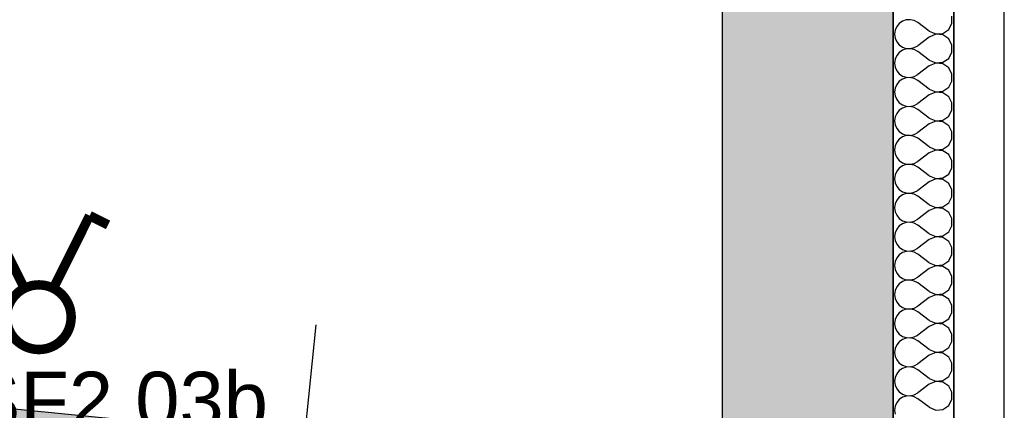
# Model space of a CAD drawing. Extents: x -12025 to 39812, y -30157 to 12.
# Tile 43 of 59: x 29700 to 32292, y -13120 to -12091. Entities that reach past the tile are written whole.
import ezdxf

# ---------------------------------------------------------------- set-up
doc = ezdxf.new("R2010")
doc.units = 0
doc.header["$MEASUREMENT"] = 0
for name, color, linetype in [('OÚ Dukovany půdorys kóty 2NP', 7, 'Continuous'), ('OÚ Dukovany půdorys podklad 2NP', 7, 'Continuous'), ('OÚ Dukovany světla', 132, 'Continuous')]:
    doc.layers.add(name, color=color, linetype=linetype)
doc.styles.add('Arial', font='txt')

# ---------------------------------------------------------------- blocks, each defined once
blk = doc.blocks.new('Sériový přepínač (1)')
at = {"color": 0, "linetype": 'Continuous', "const_width": 25}
for points in [[(-133.7, 267.5), (-182.4, 243.2)], [(-133.7, 267.5), (-36.5, 72.9)], [(133.7, 267.5), (36.5, 72.9)], [(133.7, 267.5), (182.4, 243.2)]]:
    blk.add_lwpolyline(points, dxfattribs=at)
for points in [[(0, 85.1, 0.414214), (-85.1, 0)], [(85.1, 0, 0.414214), (0, 85.1)], [(-85.1, 0, 0.414214), (0, -85.1)], [(0, -85.1, 0.414214), (85.1, 0)]]:
    blk.add_lwpolyline(points, format="xyb", dxfattribs=at)
at = {"color": 0, "linetype": 'Continuous', "style": 'Arial'}
blk.add_text('-1SF2.03b', height=150, dxfattribs=at).set_placement((-375, -293.7))

msp = doc.modelspace()

# ---------------------------------------------------------------- hatches: boundary and pattern name
at = {"layer": 'OÚ Dukovany půdorys podklad 2NP', "linetype": 'Continuous'}
msp.add_hatch(color=254, dxfattribs=at).paths.add_polyline_path([(24061.9, -12673.8), (24111.6, -12678.8), (24073.7, -13056.9), (29910.9, -13642), (29960.8, -13144.5), (24073.8, -12554.4), (24073.3, -12559.3)])

# ---------------------------------------------------------------- linework, layer by layer
at = {"layer": 'OÚ Dukovany půdorys kóty 2NP', "color": 1, "linetype": 'Continuous'}
msp.add_line((30300.5, -14686.1), (30480.1, -12895.1), dxfattribs=at)
at = {"layer": 'OÚ Dukovany půdorys podklad 2NP', "color": 1, "linetype": 'Continuous'}
for p, q in [((32292.1, -21157), (32292.1, -3108.1)), ((32159.3, -3230.7), (32159.3, -21157)), ((31999.3, -11823.9), (31999.3, -15181.9)), ((32159.3, -15181.9), (32159.3, -11823.9))]:
    msp.add_line(p, q, dxfattribs=at)
at = {"layer": 'OÚ Dukovany půdorys podklad 2NP', "color": 7, "linetype": 'Continuous'}
for p, q in [((31549.3, -11898.9), (31549.3, -13303.7)), ((31999.3, -13345.4), (31999.3, -11898.9)), ((29960.8, -13144.5), (24073.8, -12554.4))]:
    msp.add_line(p, q, dxfattribs=at)
at = {"layer": 'OÚ Dukovany půdorys podklad 2NP', "color": 21, "linetype": 'Continuous'}
for p, q in [((32015.5, -12101.4), (32008.8, -12109.5)), ((32024.1, -12095.5), (32015.5, -12101.4)), ((32034.1, -12092.1), (32024.1, -12095.5)), ((32044.6, -12091.6), (32034.1, -12092.1)), ((32054.8, -12094), (32044.6, -12091.6)), ((32064, -12099.1), (32054.8, -12094)), ((32094.5, -12121.9), (32064, -12099.1)), ((32145.6, -12117.1), (32154.3, -12100.7)), ((32154.3, -12100.7), (32154.3, -12082.2)), ((32004.5, -12119.1), (32003.1, -12129.6)), ((32003.1, -12129.6), (32004.5, -12140)), ((32008.8, -12109.5), (32004.5, -12119.1)), ((32094.5, -12121.9), (32111.6, -12129.1)), ((32111.6, -12130), (32094.5, -12137.2)), ((32111.6, -12129.1), (32130.1, -12127.4)), ((32130.1, -12131.7), (32111.6, -12130)), ((32130.1, -12127.4), (32145.6, -12117.1)), ((32145.6, -12142), (32130.1, -12131.7)), ((32004.5, -12140), (32008.8, -12149.6)), ((32008.8, -12149.6), (32015.5, -12157.7)), ((32015.5, -12157.7), (32024.1, -12163.6)), ((32094.5, -12137.2), (32064, -12160)), ((32154.3, -12158.4), (32145.6, -12142)), ((32154.3, -12176.9), (32154.3, -12158.4)), ((32015.5, -12177.6), (32008.8, -12185.7)), ((32024.1, -12171.7), (32015.5, -12177.6)), ((32024.1, -12163.6), (32034.1, -12167)), ((32034.1, -12168.3), (32024.1, -12171.7)), ((32034.1, -12167), (32044.6, -12167.5)), ((32044.6, -12167.8), (32034.1, -12168.3)), ((32044.6, -12167.5), (32054.8, -12165.1)), ((32054.8, -12170.2), (32044.6, -12167.8)), ((32054.8, -12165.1), (32064, -12160)), ((32064, -12175.3), (32054.8, -12170.2)), ((32094.5, -12198.1), (32064, -12175.3)), ((32145.6, -12193.3), (32154.3, -12176.9)), ((32004.5, -12195.3), (32003.1, -12205.7)), ((32003.1, -12205.7), (32004.5, -12216.2)), ((32008.8, -12185.7), (32004.5, -12195.3)), ((32094.5, -12198.1), (32111.6, -12205.3)), ((32111.6, -12206.2), (32094.5, -12213.4)), ((32111.6, -12205.3), (32130.1, -12203.6)), ((32130.1, -12207.9), (32111.6, -12206.2)), ((32130.1, -12203.6), (32145.6, -12193.3)), ((32145.6, -12218.2), (32130.1, -12207.9)), ((32004.5, -12216.2), (32008.8, -12225.8)), ((32008.8, -12225.8), (32015.5, -12233.9)), ((32015.5, -12233.9), (32024.1, -12239.8)), ((32054.8, -12241.3), (32064, -12236.2)), ((32094.5, -12213.4), (32064, -12236.2)), ((32154.3, -12234.6), (32145.6, -12218.2)), ((32154.3, -12253.1), (32154.3, -12234.6)), ((32008.8, -12261.9), (32004.5, -12271.5)), ((32015.5, -12253.8), (32008.8, -12261.9)), ((32024.1, -12247.9), (32015.5, -12253.8)), ((32024.1, -12239.8), (32034.1, -12243.2)), ((32034.1, -12244.5), (32024.1, -12247.9)), ((32034.1, -12243.2), (32044.6, -12243.7)), ((32044.6, -12244), (32034.1, -12244.5)), ((32044.6, -12243.7), (32054.8, -12241.3)), ((32054.8, -12246.4), (32044.6, -12244)), ((32064, -12251.5), (32054.8, -12246.4)), ((32094.5, -12274.3), (32064, -12251.5)), ((32145.6, -12269.5), (32154.3, -12253.1)), ((32004.5, -12271.5), (32003.1, -12281.9)), ((32003.1, -12281.9), (32004.5, -12292.3)), ((32094.5, -12274.3), (32111.6, -12281.5)), ((32111.6, -12282.4), (32094.5, -12289.6)), ((32111.6, -12281.5), (32130.1, -12279.7)), ((32130.1, -12284.1), (32111.6, -12282.4)), ((32130.1, -12279.7), (32145.6, -12269.5)), ((32145.6, -12294.4), (32130.1, -12284.1)), ((32004.5, -12292.3), (32008.8, -12302)), ((32008.8, -12302), (32015.5, -12310.1)), ((32015.5, -12310.1), (32024.1, -12316)), ((32054.8, -12317.5), (32064, -12312.4)), ((32094.5, -12289.6), (32064, -12312.4)), ((32154.3, -12310.8), (32145.6, -12294.4)), ((32154.3, -12329.3), (32154.3, -12310.8)), ((32008.8, -12338.1), (32004.5, -12347.7)), ((32015.5, -12330), (32008.8, -12338.1)), ((32024.1, -12324.1), (32015.5, -12330)), ((32024.1, -12316), (32034.1, -12319.4)), ((32034.1, -12320.7), (32024.1, -12324.1)), ((32034.1, -12319.4), (32044.6, -12319.9)), ((32044.6, -12320.2), (32034.1, -12320.7)), ((32044.6, -12319.9), (32054.8, -12317.5)), ((32054.8, -12322.6), (32044.6, -12320.2)), ((32064, -12327.6), (32054.8, -12322.6)), ((32094.5, -12350.5), (32064, -12327.6)), ((32145.6, -12345.7), (32154.3, -12329.3)), ((32004.5, -12347.7), (32003.1, -12358.1)), ((32003.1, -12358.1), (32004.5, -12368.5)), ((32094.5, -12365.7), (32064, -12388.6)), ((32094.5, -12350.5), (32111.6, -12357.7)), ((32111.6, -12358.6), (32094.5, -12365.7)), ((32111.6, -12357.7), (32130.1, -12355.9)), ((32130.1, -12360.3), (32111.6, -12358.6)), ((32130.1, -12355.9), (32145.6, -12345.7)), ((32145.6, -12370.6), (32130.1, -12360.3)), ((32004.5, -12368.5), (32008.8, -12378.2)), ((32008.8, -12378.2), (32015.5, -12386.2)), ((32015.5, -12386.2), (32024.1, -12392.2)), ((32054.8, -12393.7), (32064, -12388.6)), ((32154.3, -12386.9), (32145.6, -12370.6)), ((32154.3, -12405.5), (32154.3, -12386.9)), ((32008.8, -12414.3), (32004.5, -12423.9)), ((32015.5, -12406.2), (32008.8, -12414.3)), ((32024.1, -12400.2), (32015.5, -12406.2)), ((32024.1, -12392.2), (32034.1, -12395.6)), ((32034.1, -12396.9), (32024.1, -12400.2)), ((32034.1, -12395.6), (32044.6, -12396.1)), ((32044.6, -12396.4), (32034.1, -12396.9)), ((32044.6, -12396.1), (32054.8, -12393.7)), ((32054.8, -12398.8), (32044.6, -12396.4)), ((32064, -12403.8), (32054.8, -12398.8)), ((32094.5, -12426.7), (32064, -12403.8)), ((32145.6, -12421.9), (32154.3, -12405.5)), ((32004.5, -12423.9), (32003.1, -12434.3)), ((32003.1, -12434.3), (32004.5, -12444.7)), ((32094.5, -12441.9), (32064, -12464.8)), ((32094.5, -12426.7), (32111.6, -12433.9)), ((32111.6, -12434.8), (32094.5, -12441.9)), ((32111.6, -12433.9), (32130.1, -12432.1)), ((32130.1, -12436.5), (32111.6, -12434.8)), ((32130.1, -12432.1), (32145.6, -12421.9)), ((32145.6, -12446.8), (32130.1, -12436.5)), ((32004.5, -12444.7), (32008.8, -12454.3)), ((32008.8, -12454.3), (32015.5, -12462.4)), ((32015.5, -12462.4), (32024.1, -12468.4)), ((32024.1, -12468.4), (32034.1, -12471.7)), ((32044.6, -12472.3), (32054.8, -12469.9)), ((32054.8, -12469.9), (32064, -12464.8)), ((32154.3, -12463.1), (32145.6, -12446.8)), ((32154.3, -12481.7), (32154.3, -12463.1)), ((32008.8, -12490.5), (32004.5, -12500.1)), ((32015.5, -12482.4), (32008.8, -12490.5)), ((32024.1, -12476.4), (32015.5, -12482.4)), ((32034.1, -12473.1), (32024.1, -12476.4)), ((32034.1, -12471.7), (32044.6, -12472.3)), ((32044.6, -12472.6), (32034.1, -12473.1)), ((32054.8, -12474.9), (32044.6, -12472.6)), ((32064, -12480), (32054.8, -12474.9)), ((32094.5, -12502.9), (32064, -12480)), ((32145.6, -12498), (32154.3, -12481.7)), ((32004.5, -12500.1), (32003.1, -12510.5)), ((32003.1, -12510.5), (32004.5, -12520.9)), ((32004.5, -12520.9), (32008.8, -12530.5)), ((32094.5, -12518.1), (32064, -12541)), ((32094.5, -12502.9), (32111.6, -12510.1)), ((32111.6, -12510.9), (32094.5, -12518.1)), ((32111.6, -12510.1), (32130.1, -12508.3)), ((32130.1, -12512.7), (32111.6, -12510.9)), ((32130.1, -12508.3), (32145.6, -12498)), ((32145.6, -12523), (32130.1, -12512.7)), ((32008.8, -12530.5), (32015.5, -12538.6)), ((32015.5, -12538.6), (32024.1, -12544.6)), ((32024.1, -12544.6), (32034.1, -12547.9)), ((32044.6, -12548.4), (32054.8, -12546.1)), ((32054.8, -12546.1), (32064, -12541)), ((32154.3, -12539.3), (32145.6, -12523)), ((32154.3, -12557.9), (32154.3, -12539.3)), ((32008.8, -12566.7), (32004.5, -12576.3)), ((32015.5, -12558.6), (32008.8, -12566.7)), ((32024.1, -12552.6), (32015.5, -12558.6)), ((32034.1, -12549.3), (32024.1, -12552.6)), ((32034.1, -12547.9), (32044.6, -12548.4)), ((32044.6, -12548.8), (32034.1, -12549.3)), ((32054.8, -12551.1), (32044.6, -12548.8)), ((32064, -12556.2), (32054.8, -12551.1)), ((32094.5, -12579.1), (32064, -12556.2)), ((32145.6, -12574.2), (32154.3, -12557.9)), ((32004.5, -12576.3), (32003.1, -12586.7)), ((32003.1, -12586.7), (32004.5, -12597.1)), ((32004.5, -12597.1), (32008.8, -12606.7)), ((32094.5, -12594.3), (32064, -12617.2)), ((32094.5, -12579.1), (32111.6, -12586.3)), ((32111.6, -12587.1), (32094.5, -12594.3)), ((32111.6, -12586.3), (32130.1, -12584.5)), ((32130.1, -12588.9), (32111.6, -12587.1)), ((32130.1, -12584.5), (32145.6, -12574.2)), ((32145.6, -12599.2), (32130.1, -12588.9)), ((32154.3, -12615.5), (32145.6, -12599.2)), ((32008.8, -12606.7), (32015.5, -12614.8)), ((32015.5, -12614.8), (32024.1, -12620.8)), ((32024.1, -12620.8), (32034.1, -12624.1)), ((32034.1, -12625.5), (32024.1, -12628.8)), ((32034.1, -12624.1), (32044.6, -12624.6)), ((32044.6, -12624.9), (32034.1, -12625.5)), ((32044.6, -12624.6), (32054.8, -12622.3)), ((32054.8, -12627.3), (32044.6, -12624.9)), ((32054.8, -12622.3), (32064, -12617.2)), ((32154.3, -12634.1), (32154.3, -12615.5)), ((32008.8, -12642.9), (32004.5, -12652.5)), ((32015.5, -12634.8), (32008.8, -12642.9)), ((32024.1, -12628.8), (32015.5, -12634.8)), ((32064, -12632.4), (32054.8, -12627.3)), ((32094.5, -12655.3), (32064, -12632.4)), ((32130.1, -12660.7), (32145.6, -12650.4)), ((32145.6, -12650.4), (32154.3, -12634.1)), ((32004.5, -12652.5), (32003.1, -12662.9)), ((32003.1, -12662.9), (32004.5, -12673.3)), ((32004.5, -12673.3), (32008.8, -12682.9)), ((32094.5, -12670.5), (32064, -12693.4)), ((32094.5, -12655.3), (32111.6, -12662.5)), ((32111.6, -12663.3), (32094.5, -12670.5)), ((32111.6, -12662.5), (32130.1, -12660.7)), ((32130.1, -12665.1), (32111.6, -12663.3)), ((32145.6, -12675.3), (32130.1, -12665.1)), ((32154.3, -12691.7), (32145.6, -12675.3)), ((32008.8, -12682.9), (32015.5, -12691)), ((32015.5, -12691), (32024.1, -12697)), ((32024.1, -12697), (32034.1, -12700.3)), ((32034.1, -12701.6), (32024.1, -12705)), ((32034.1, -12700.3), (32044.6, -12700.8)), ((32044.6, -12701.1), (32034.1, -12701.6)), ((32044.6, -12700.8), (32054.8, -12698.5)), ((32054.8, -12703.5), (32044.6, -12701.1)), ((32054.8, -12698.5), (32064, -12693.4)), ((32154.3, -12710.3), (32154.3, -12691.7)), ((32004.5, -12728.7), (32003.1, -12739.1)), ((32008.8, -12719.1), (32004.5, -12728.7)), ((32015.5, -12711), (32008.8, -12719.1)), ((32024.1, -12705), (32015.5, -12711)), ((32064, -12708.6), (32054.8, -12703.5)), ((32094.5, -12731.5), (32064, -12708.6)), ((32130.1, -12736.9), (32145.6, -12726.6)), ((32145.6, -12726.6), (32154.3, -12710.3)), ((32003.1, -12739.1), (32004.5, -12749.5)), ((32004.5, -12749.5), (32008.8, -12759.1)), ((32094.5, -12746.7), (32064, -12769.6)), ((32094.5, -12731.5), (32111.6, -12738.6)), ((32111.6, -12739.5), (32094.5, -12746.7)), ((32111.6, -12738.6), (32130.1, -12736.9)), ((32130.1, -12741.3), (32111.6, -12739.5)), ((32145.6, -12751.5), (32130.1, -12741.3)), ((32154.3, -12767.9), (32145.6, -12751.5)), ((32008.8, -12759.1), (32015.5, -12767.2)), ((32015.5, -12767.2), (32024.1, -12773.2)), ((32024.1, -12773.2), (32034.1, -12776.5)), ((32034.1, -12777.8), (32024.1, -12781.2)), ((32034.1, -12776.5), (32044.6, -12777)), ((32044.6, -12777.3), (32034.1, -12777.8)), ((32044.6, -12777), (32054.8, -12774.6)), ((32054.8, -12779.7), (32044.6, -12777.3)), ((32054.8, -12774.6), (32064, -12769.6)), ((32064, -12784.8), (32054.8, -12779.7)), ((32154.3, -12786.5), (32154.3, -12767.9)), ((32004.5, -12804.9), (32003.1, -12815.3)), ((32008.8, -12795.2), (32004.5, -12804.9)), ((32015.5, -12787.1), (32008.8, -12795.2)), ((32024.1, -12781.2), (32015.5, -12787.1)), ((32094.5, -12807.6), (32064, -12784.8)), ((32130.1, -12813.1), (32145.6, -12802.8)), ((32145.6, -12802.8), (32154.3, -12786.5)), ((32003.1, -12815.3), (32004.5, -12825.7)), ((32004.5, -12825.7), (32008.8, -12835.3)), ((32094.5, -12822.9), (32064, -12845.7)), ((32094.5, -12807.6), (32111.6, -12814.8)), ((32111.6, -12815.7), (32094.5, -12822.9)), ((32111.6, -12814.8), (32130.1, -12813.1)), ((32130.1, -12817.5), (32111.6, -12815.7)), ((32145.6, -12827.7), (32130.1, -12817.5)), ((32154.3, -12844.1), (32145.6, -12827.7)), ((32008.8, -12835.3), (32015.5, -12843.4)), ((32015.5, -12843.4), (32024.1, -12849.3)), ((32024.1, -12857.4), (32015.5, -12863.3)), ((32024.1, -12849.3), (32034.1, -12852.7)), ((32034.1, -12854), (32024.1, -12857.4)), ((32034.1, -12852.7), (32044.6, -12853.2)), ((32044.6, -12853.5), (32034.1, -12854)), ((32044.6, -12853.2), (32054.8, -12850.8)), ((32054.8, -12855.9), (32044.6, -12853.5)), ((32054.8, -12850.8), (32064, -12845.7)), ((32064, -12861), (32054.8, -12855.9)), ((32154.3, -12862.6), (32154.3, -12844.1)), ((32004.5, -12881), (32003.1, -12891.5)), ((32008.8, -12871.4), (32004.5, -12881)), ((32015.5, -12863.3), (32008.8, -12871.4)), ((32094.5, -12883.8), (32064, -12861)), ((32094.5, -12883.8), (32111.6, -12891)), ((32130.1, -12889.3), (32145.6, -12879)), ((32145.6, -12879), (32154.3, -12862.6)), ((32003.1, -12891.5), (32004.5, -12901.9)), ((32004.5, -12901.9), (32008.8, -12911.5)), ((32094.5, -12899.1), (32064, -12921.9)), ((32111.6, -12891.9), (32094.5, -12899.1)), ((32111.6, -12891), (32130.1, -12889.3)), ((32130.1, -12893.6), (32111.6, -12891.9)), ((32145.6, -12903.9), (32130.1, -12893.6)), ((32154.3, -12920.3), (32145.6, -12903.9)), ((32008.8, -12911.5), (32015.5, -12919.6)), ((32015.5, -12919.6), (32024.1, -12925.5)), ((32024.1, -12933.6), (32015.5, -12939.5)), ((32024.1, -12925.5), (32034.1, -12928.9)), ((32034.1, -12930.2), (32024.1, -12933.6)), ((32034.1, -12928.9), (32044.6, -12929.4)), ((32044.6, -12929.7), (32034.1, -12930.2)), ((32044.6, -12929.4), (32054.8, -12927)), ((32054.8, -12932.1), (32044.6, -12929.7)), ((32054.8, -12927), (32064, -12921.9)), ((32064, -12937.2), (32054.8, -12932.1)), ((32154.3, -12938.8), (32154.3, -12920.3)), ((32004.5, -12957.2), (32003.1, -12967.6)), ((32008.8, -12947.6), (32004.5, -12957.2)), ((32015.5, -12939.5), (32008.8, -12947.6)), ((32094.5, -12960), (32064, -12937.2)), ((32094.5, -12960), (32111.6, -12967.2)), ((32130.1, -12965.5), (32145.6, -12955.2)), ((32145.6, -12955.2), (32154.3, -12938.8)), ((32003.1, -12967.6), (32004.5, -12978.1)), ((32004.5, -12978.1), (32008.8, -12987.7)), ((32008.8, -12987.7), (32015.5, -12995.8)), ((32094.5, -12975.3), (32064, -12998.1)), ((32111.6, -12968.1), (32094.5, -12975.3)), ((32111.6, -12967.2), (32130.1, -12965.5)), ((32130.1, -12969.8), (32111.6, -12968.1)), ((32145.6, -12980.1), (32130.1, -12969.8)), ((32154.3, -12996.5), (32145.6, -12980.1)), ((32015.5, -12995.8), (32024.1, -13001.7)), ((32024.1, -13009.8), (32015.5, -13015.7)), ((32024.1, -13001.7), (32034.1, -13005.1)), ((32034.1, -13006.4), (32024.1, -13009.8)), ((32034.1, -13005.1), (32044.6, -13005.6)), ((32044.6, -13005.9), (32034.1, -13006.4)), ((32044.6, -13005.6), (32054.8, -13003.2)), ((32054.8, -13008.3), (32044.6, -13005.9)), ((32054.8, -13003.2), (32064, -12998.1)), ((32064, -13013.4), (32054.8, -13008.3)), ((32094.5, -13036.2), (32064, -13013.4)), ((32154.3, -13015), (32154.3, -12996.5)), ((32004.5, -13033.4), (32003.1, -13043.8)), ((32008.8, -13023.8), (32004.5, -13033.4)), ((32015.5, -13015.7), (32008.8, -13023.8)), ((32094.5, -13036.2), (32111.6, -13043.4)), ((32130.1, -13041.7), (32145.6, -13031.4)), ((32145.6, -13031.4), (32154.3, -13015)), ((32003.1, -13043.8), (32004.5, -13054.3)), ((32004.5, -13054.3), (32008.8, -13063.9)), ((32008.8, -13063.9), (32015.5, -13072)), ((32094.5, -13051.5), (32064, -13074.3)), ((32111.6, -13044.3), (32094.5, -13051.5)), ((32111.6, -13043.4), (32130.1, -13041.7)), ((32130.1, -13046), (32111.6, -13044.3)), ((32145.6, -13056.3), (32130.1, -13046)), ((32154.3, -13072.7), (32145.6, -13056.3)), ((32015.5, -13091.9), (32008.8, -13100)), ((32015.5, -13072), (32024.1, -13077.9)), ((32024.1, -13086), (32015.5, -13091.9)), ((32024.1, -13077.9), (32034.1, -13081.3)), ((32034.1, -13082.6), (32024.1, -13086)), ((32034.1, -13081.3), (32044.6, -13081.8)), ((32044.6, -13082.1), (32034.1, -13082.6)), ((32044.6, -13081.8), (32054.8, -13079.4)), ((32054.8, -13084.5), (32044.6, -13082.1)), ((32054.8, -13079.4), (32064, -13074.3)), ((32064, -13089.6), (32054.8, -13084.5)), ((32094.5, -13112.4), (32064, -13089.6)), ((32145.6, -13107.6), (32154.3, -13091.2)), ((32154.3, -13091.2), (32154.3, -13072.7)), ((32004.5, -13109.6), (32003.1, -13120)), ((32008.8, -13100), (32004.5, -13109.6)), ((32094.5, -13112.4), (32111.6, -13119.6)), ((32111.6, -13119.6), (32130.1, -13117.8)), ((32130.1, -13117.8), (32145.6, -13107.6)), ((32003.1, -13120), (32004.5, -13130.4))]:
    msp.add_line(p, q, dxfattribs=at)
at = {"layer": 'OÚ Dukovany půdorys podklad 2NP', "color": 254, "linetype": 'Continuous'}
msp.add_solid([(31549.3, -13345.4), (31999.3, -13345.4), (31549.3, -11898.9), (31999.3, -11898.9)], dxfattribs=at)

# ---------------------------------------------------------------- block references
at = {"layer": 'OÚ Dukovany světla', "linetype": 'Continuous'}
msp.add_blockref('Sériový přepínač (1)', (29750, -12875), dxfattribs=at)

doc.saveas('drawing.dxf')
